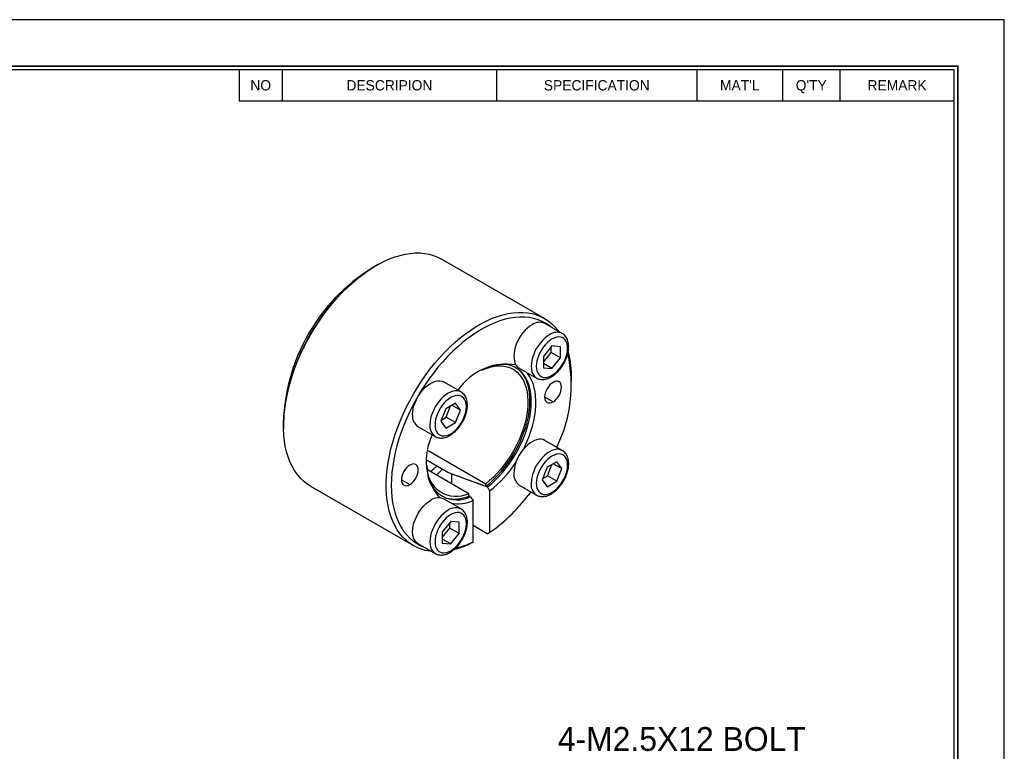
# Model space of a CAD drawing. Header units: millimetres. Extents: x 6797 to 6975, y -766 to -640.
# Tile 3 of 3: x 6893 to 6975, y -701 to -640. Entities that reach past the tile are written whole.
import ezdxf
from ezdxf.enums import TextEntityAlignment as Align

# ---------------------------------------------------------------- set-up
doc = ezdxf.new("R2010")
doc.units = ezdxf.units.MM
doc.header["$LTSCALE"] = 5
doc.layers.add('가는실선', color=1, linetype='Continuous')
doc.layers.add('외형선', color=3, linetype='Continuous')
doc.styles.add('H', font='txt')

# ---------------------------------------------------------------- blocks, each defined once
blk = doc.blocks.new('A4도각')
at = {"layer": '가는실선'}
for p, q in [((196, 203), (196, 198.67)), ((226, 203), (226, 198.67)), ((254, 203), (254, 198.67)), ((266, 203), (266, 198.67)), ((274, 203), (274, 198.67)), ((190, 198.67), (290, 198.67))]:
    blk.add_line(p, q, dxfattribs=at)
at = {"layer": '외형선'}
blk.add_line((190, 203), (190, 198.67), dxfattribs=at)
at = {"layer": '외형선', "color": 0}
blk.add_lwpolyline([(297, 210), (0, 210), (0, 0), (297, 0)], close=True, dxfattribs=at)
at = {"layer": '외형선', "const_width": 0.25}
blk.add_lwpolyline([(290.5, 6.5), (290.5, 203.5), (10, 203.5), (10, 6.5)], close=True, dxfattribs=at)
at = {"layer": '외형선'}
blk.add_lwpolyline([(290, 7), (290, 203), (10.5, 203), (10.5, 7)], close=True, dxfattribs=at)
at = {"color": 3}
for tag, height, p in [('REASONOFREVISIONS', 1.25, (88.5, 15.75)), ('REVISIONER', 1.25, (114.5, 15.75)), ('CHECKER', 1.25, (127.5, 15.75)), ('REVISIONDATE', 1.25, (140.5, 15.75)), ('HEATTREAT', 0.8, (153.5, 14)), ('SCALE', 1.5, (257.25, 10.25)), ('DATE', 1.5, (281.75, 10.25)), ('APRROVEDFINISH', 0.8, (153.5, 8.8))]:
    blk.add_attdef(tag, text='', height=height, dxfattribs=at).set_placement(p, align=Align.MIDDLE_CENTER)
for tag, p in [('필렛', (179.25, 10.9)), ('모따기', (179.25, 8.3))]:
    blk.add_attdef(tag, text='', height=1.15, dxfattribs=at).set_placement(p, align=Align.MIDDLE_LEFT)
at = {"layer": '외형선'}
for s, p in [('NO', (193, 200.83)), ('DESCRIPION', (211, 200.83)), ('SPECIFICATION', (240, 200.83)), ("MAT'L", (260, 200.83)), ("Q'TY", (270, 200.83)), ('REMARK', (282, 200.83))]:
    blk.add_text(s, height=1.444, dxfattribs=at).set_placement(p, align=Align.MIDDLE_CENTER)
for tag, height, p in [('APPROVED', 1.5, (219.75, 30.83)), ('도면타이틀', 5, (265.5, 26.5)), ('CHECKED', 1.5, (219.75, 26.5)), ('DRAWED', 1.5, (219.75, 22.17)), ('도면번호', 2.5, (270.25, 16.75)), ('도면SIZE', 2, (237.76, 11.44))]:
    blk.add_attdef(tag, text='', height=height, dxfattribs=at).set_placement(p, align=Align.MIDDLE_CENTER)

msp = doc.modelspace()

# ---------------------------------------------------------------- linework, layer by layer
at = {"layer": '외형선'}
for p, q in [((6936.8501, -665.179), (6928.2234, -660.1989)), ((6938.3493, -666.4371), (6936.8926, -665.5962)), ((6937.4815, -667.4875), (6936.7745, -668.367)), ((6937.4107, -668.0444), (6937.4107, -667.5756)), ((6938.1885, -667.5507), (6937.4815, -667.4875)), ((6938.1885, -668.4934), (6938.1885, -667.5507)), ((6936.7745, -668.8357), (6937.4107, -668.0444)), ((6936.7745, -668.367), (6936.7745, -669.3097)), ((6938.1885, -668.4934), (6937.4107, -668.0444)), ((6937.4815, -669.3729), (6936.7745, -668.9647)), ((6937.4815, -669.3729), (6938.1885, -668.4934)), ((6934.7328, -669.3375), (6936.1894, -670.1784)), ((6936.7745, -669.3097), (6937.4815, -669.3729)), ((6929.8493, -671.344), (6928.3926, -670.5031)), ((6939.1288, -670.4603), (6939.1288, -670.2153)), ((6929.3897, -672.2851), (6928.5733, -672.7564)), ((6928.6118, -673.4689), (6928.9792, -672.522)), ((6929.7978, -672.8659), (6929.0907, -672.4577)), ((6929.7978, -672.8659), (6929.3897, -672.2851)), ((6936.866, -671.7666), (6937.5731, -672.1748)), ((6928.5733, -672.7564), (6928.1651, -673.8084)), ((6929.3897, -673.9179), (6929.7978, -672.8659)), ((6928.1651, -673.8084), (6928.5733, -674.3892)), ((6928.206, -673.7032), (6928.6118, -673.4689)), ((6928.5733, -674.3892), (6929.3897, -673.9179)), ((6929.3897, -673.9179), (6928.6118, -673.4689)), ((6926.2328, -674.2444), (6927.6894, -675.0853)), ((6938.3493, -676.2525), (6936.8926, -675.4116)), ((6927.099, -676.2655), (6931.9228, -679.0502)), ((6927.0035, -677.0739), (6928.7408, -678.0769)), ((6937.8897, -677.1936), (6937.0733, -677.6649)), ((6937.1118, -678.3774), (6937.4792, -677.4306)), ((6938.2978, -677.7744), (6937.5907, -677.3662)), ((6938.2978, -677.7744), (6937.8897, -677.1936)), ((6927.0325, -677.8599), (6930.5086, -679.8666)), ((6929.0878, -679.0464), (6929.0878, -678.2058)), ((6937.0733, -677.6649), (6936.6651, -678.7169)), ((6937.8897, -678.8264), (6938.2978, -677.7744)), ((6924.8452, -678.7061), (6925.5523, -679.1143)), ((6931.9228, -679.2584), (6931.9228, -679.0502)), ((6934.7328, -679.153), (6936.1894, -679.9939)), ((6936.6651, -678.7169), (6937.0733, -679.2977)), ((6936.706, -678.6117), (6937.1118, -678.3774)), ((6937.0733, -679.2977), (6937.8897, -678.8264)), ((6937.8897, -678.8264), (6937.1118, -678.3774)), ((6917.2243, -679.252), (6925.851, -684.2321)), ((6930.5086, -680.0748), (6930.5086, -679.8666)), ((6932.2698, -683.1186), (6932.2698, -679.6352)), ((6929.8493, -681.1595), (6928.3926, -680.3186)), ((6930.6467, -680.126), (6930.5086, -680.0748)), ((6930.8556, -683.935), (6930.8556, -680.4516)), ((6928.9815, -682.2099), (6928.2745, -683.0894)), ((6928.9107, -682.7668), (6928.9107, -682.298)), ((6929.6885, -682.2731), (6928.9815, -682.2099)), ((6929.6885, -683.2158), (6929.6885, -682.2731)), ((6928.2745, -683.5582), (6928.9107, -682.7668)), ((6928.2745, -683.0894), (6928.2745, -684.0321)), ((6929.6885, -683.2158), (6928.9107, -682.7668)), ((6928.9815, -684.0953), (6929.6885, -683.2158)), ((6932.0577, -683.2421), (6930.8556, -682.5482)), ((6932.0577, -683.2421), (6932.2698, -683.1186)), ((6926.2328, -684.0599), (6927.6894, -684.9008)), ((6928.9815, -684.0953), (6928.2745, -683.6872)), ((6928.2745, -684.0321), (6928.9815, -684.0953))]:
    msp.add_line(p, q, dxfattribs=at)
at = {"layer": '외형선', "flags": 128}
for points in [[(6917.2243, -679.252), (6917.2079, -679.2425), (6916.8988, -679.0404), (6916.6093, -678.8068), (6916.3404, -678.5426), (6916.0931, -678.2486), (6915.8681, -677.9259), (6915.6663, -677.5755), (6915.4884, -677.1986), (6915.3348, -676.7964), (6915.2062, -676.3704), (6915.103, -675.922), (6915.0255, -675.4526), (6914.9739, -674.964), (6914.9486, -674.4576), (6914.9494, -673.9353), (6914.9766, -673.3987), (6915.0298, -672.8498), (6915.1091, -672.2903), (6915.214, -671.7221), (6915.3443, -671.1473), (6915.4995, -670.5676), (6915.6791, -669.985), (6915.8824, -669.4016), (6916.1089, -668.8193), (6916.3577, -668.2401), (6916.6279, -667.6658), (6916.9188, -667.0986), (6917.2292, -666.5401), (6917.5582, -665.9925), (6917.9046, -665.4574), (6918.2673, -664.9367), (6918.645, -664.4322), (6919.0365, -663.9456), (6919.4405, -663.4785), (6919.8555, -663.0325), (6920.2802, -662.609), (6920.7132, -662.2096), (6921.1529, -661.8355), (6921.598, -661.4881), (6922.0468, -661.1685), (6922.4979, -660.8778), (6922.9498, -660.6169), (6923.401, -660.3868), (6923.8498, -660.1882), (6924.2949, -660.0217), (6924.7346, -659.8881), (6925.1676, -659.7876), (6925.5923, -659.7207), (6926.0073, -659.6876), (6926.4112, -659.6883), (6926.8027, -659.7229), (6927.1805, -659.7913), (6927.5431, -659.8932), (6927.8896, -660.0283), (6928.2186, -660.1961), (6928.2234, -660.1989)], [(6927.378, -684.721), (6927.2461, -684.7046), (6926.8693, -684.634), (6926.5077, -684.5299), (6926.1624, -684.3926), (6925.8346, -684.2226), (6925.5255, -684.0205), (6925.236, -683.7869), (6924.9671, -683.5227), (6924.7198, -683.2287), (6924.4948, -682.906), (6924.293, -682.5556), (6924.1151, -682.1787), (6923.9615, -681.7765), (6923.8329, -681.3505), (6923.7297, -680.9021), (6923.6522, -680.4327), (6923.6006, -679.944), (6923.5753, -679.4377), (6923.5761, -678.9153), (6923.6033, -678.3788), (6923.6565, -677.8299), (6923.7358, -677.2704), (6923.8407, -676.7022), (6923.971, -676.1273), (6924.1262, -675.5477), (6924.3058, -674.9651), (6924.5091, -674.3817), (6924.7356, -673.7994), (6924.9844, -673.2202), (6925.2546, -672.6459), (6925.5455, -672.0786), (6925.8559, -671.5202), (6926.1849, -670.9726), (6926.5313, -670.4375), (6926.894, -669.9168), (6927.2717, -669.4123), (6927.6632, -668.9257), (6928.0672, -668.4586), (6928.4822, -668.0126), (6928.9069, -667.5891), (6929.3399, -667.1897), (6929.7796, -666.8156), (6930.2247, -666.4682), (6930.6735, -666.1486), (6931.1246, -665.8579), (6931.5765, -665.597), (6932.0277, -665.3668), (6932.4765, -665.1682), (6932.9216, -665.0018), (6933.3613, -664.8682), (6933.7943, -664.7677), (6934.219, -664.7008), (6934.634, -664.6677), (6935.0379, -664.6684), (6935.4294, -664.703), (6935.8072, -664.7714), (6936.1698, -664.8733), (6936.5163, -665.0084), (6936.8453, -665.1762), (6937.1557, -665.3762), (6937.4465, -665.6077), (6937.7168, -665.8699), (6937.9656, -666.1619), (6938.0371, -666.2569)], [(6937.3545, -665.8628), (6937.2876, -665.8107), (6936.9849, -665.6044), (6936.6633, -665.4304), (6936.3238, -665.2893), (6935.9677, -665.1815), (6935.5961, -665.1076), (6935.2104, -665.0677), (6934.812, -665.062), (6934.4021, -665.0905), (6933.9823, -665.1531), (6933.554, -665.2495), (6933.1188, -665.3795), (6932.6781, -665.5426), (6932.2335, -665.7382), (6931.7866, -665.9656), (6931.3389, -666.2241), (6930.8919, -666.5127), (6930.4473, -666.8304), (6930.0066, -667.1761), (6929.5714, -667.5487), (6929.1431, -667.9467), (6928.7233, -668.3688), (6928.3135, -668.8135), (6927.915, -669.2793), (6927.5293, -669.7645), (6927.1577, -670.2674), (6926.8016, -670.7863), (6926.4621, -671.3194), (6926.1405, -671.8648), (6925.8379, -672.4205), (6925.5553, -672.9847), (6925.2937, -673.5553), (6925.0542, -674.1304), (6924.8374, -674.7079), (6924.6441, -675.2858), (6924.4751, -675.8621), (6924.3309, -676.4349), (6924.212, -677.0019), (6924.1189, -677.5614), (6924.0518, -678.1113), (6924.011, -678.6497), (6923.9967, -679.1748), (6924.0089, -679.6846), (6924.0475, -680.1774), (6924.1124, -680.6514), (6924.2035, -681.1051), (6924.3202, -681.5368), (6924.4624, -681.945), (6924.6294, -682.3283), (6924.8207, -682.6853), (6925.0356, -683.0148), (6925.2734, -683.3156), (6925.5332, -683.5867), (6925.8141, -683.8271), (6926.1151, -684.0361), (6926.4352, -684.2127), (6926.6954, -684.3269)], [(6935.8127, -665.7031), (6935.6134, -665.8333), (6935.4174, -665.9914), (6935.2282, -666.1748), (6935.049, -666.3802), (6934.8829, -666.6043), (6934.7327, -666.8431), (6934.601, -667.0926), (6934.49, -667.3485), (6934.4016, -667.6065), (6934.3374, -667.862), (6934.2984, -668.1108), (6934.2854, -668.3485), (6934.2984, -668.5712), (6934.3374, -668.775), (6934.4016, -668.9564), (6934.49, -669.1123), (6934.601, -669.24), (6934.7327, -669.3374), (6934.7328, -669.3375)], [(6937.2694, -666.544), (6937.07, -666.6742), (6936.874, -666.8323), (6936.6849, -667.0157), (6936.5057, -667.2211), (6936.3396, -667.4452), (6936.1894, -667.684), (6936.0576, -667.9335), (6935.9466, -668.1894), (6935.8583, -668.4474), (6935.794, -668.7029), (6935.7551, -668.9517), (6935.742, -669.1894), (6935.7551, -669.4121), (6935.794, -669.6159), (6935.8583, -669.7973), (6935.9466, -669.9532), (6936.0576, -670.0809), (6936.1894, -670.1783), (6936.191, -670.1793)], [(6937.4815, -669.9489), (6937.6687, -669.8254), (6937.852, -669.6735), (6938.0279, -669.4963), (6938.1926, -669.2974), (6938.3428, -669.0808), (6938.4755, -668.8509), (6938.5879, -668.6126), (6938.6779, -668.3705), (6938.7434, -668.1296), (6938.7833, -667.8948), (6938.7967, -667.6709), (6938.7833, -667.4625), (6938.7434, -667.2738), (6938.6779, -667.1086), (6938.5879, -666.9703), (6938.4755, -666.8618), (6938.3428, -666.7852), (6938.1926, -666.742), (6938.0279, -666.7333), (6937.852, -666.759), (6937.6687, -666.8188), (6937.4815, -666.9114)], [(6937.4815, -666.9114), (6937.2943, -667.0349), (6937.1109, -667.1868), (6936.9351, -667.3641), (6936.7704, -667.563), (6936.6202, -667.7796), (6936.4875, -668.0094), (6936.3751, -668.2478), (6936.2851, -668.4899), (6936.2195, -668.7308), (6936.1797, -668.9656), (6936.1663, -669.1894), (6936.1797, -669.3979), (6936.2195, -669.5866), (6936.2851, -669.7517), (6936.3751, -669.89), (6936.4875, -669.9986), (6936.6202, -670.0752), (6936.7704, -670.1183), (6936.9351, -670.1271), (6937.1109, -670.1013), (6937.2943, -670.0415), (6937.4815, -669.9489)], [(6931.6102, -669.5219), (6931.7193, -669.4724), (6932.0514, -669.342), (6932.3784, -669.2448), (6932.698, -669.1815), (6933.0083, -669.1524), (6933.3073, -669.1578), (6933.5932, -669.1975), (6933.8641, -669.2713), (6934.1184, -669.3789), (6934.3544, -669.5194), (6934.5707, -669.6921), (6934.7659, -669.8957), (6934.9388, -670.1292), (6935.0883, -670.3909), (6935.2134, -670.6792), (6935.3134, -670.9924), (6935.3876, -671.3284), (6935.4356, -671.6852), (6935.4571, -672.0605), (6935.4519, -672.4519), (6935.4201, -672.857), (6935.3619, -673.2732), (6935.2775, -673.6979), (6935.1677, -674.1285), (6935.033, -674.5622), (6934.8743, -674.9963), (6934.6926, -675.4281), (6934.489, -675.8549), (6934.2649, -676.274), (6934.0216, -676.6827), (6933.7607, -677.0785), (6933.4837, -677.4589), (6933.1925, -677.8215), (6932.8889, -678.164), (6932.5747, -678.4843), (6932.252, -678.7803), (6931.9228, -679.0502)], [(6932.0609, -679.3096), (6932.3943, -679.039), (6932.7215, -678.7425), (6933.0404, -678.4218), (6933.3493, -678.0788), (6933.6462, -677.7157), (6933.9294, -677.3345), (6934.1972, -676.9376), (6934.448, -676.5274), (6934.6802, -676.1063), (6934.8925, -675.6767), (6935.0836, -675.2414), (6935.2524, -674.8029), (6935.3978, -674.3638), (6935.519, -673.9268), (6935.6153, -673.4944), (6935.686, -673.0693), (6935.7308, -672.654), (6935.7494, -672.251), (6935.7417, -671.8628), (6935.7077, -671.4915), (6935.6476, -671.1395), (6935.5618, -670.8089), (6935.4508, -670.5016), (6935.3153, -670.2195), (6935.156, -669.9643), (6934.974, -669.7375), (6934.7703, -669.5405), (6934.5462, -669.3744), (6934.3029, -669.2402), (6934.042, -669.1388), (6933.7649, -669.0707), (6933.4735, -669.0363), (6933.1693, -669.036), (6932.8543, -669.0696), (6932.5303, -669.1369), (6932.1992, -669.2376), (6932.1272, -669.2636)], [(6931.9228, -679.2584), (6932.2582, -678.9865), (6932.5874, -678.6885), (6932.9083, -678.3662), (6933.2191, -678.0215), (6933.5179, -677.6564), (6933.8029, -677.2732), (6934.0724, -676.8741), (6934.3248, -676.4616), (6934.5585, -676.0381), (6934.7722, -675.6061), (6934.9647, -675.1683), (6935.1346, -674.7272), (6935.2811, -674.2856), (6935.4032, -673.846), (6935.5002, -673.411), (6935.5715, -672.9834), (6935.6168, -672.5656), (6935.6356, -672.1602), (6935.628, -671.7695), (6935.594, -671.396), (6935.5337, -671.0419), (6935.4475, -670.7092), (6935.336, -670.4), (6935.1998, -670.1161), (6935.0397, -669.8593), (6934.8567, -669.6311), (6934.7653, -669.5362)], [(6935.0952, -676.1395), (6935.1756, -675.9768), (6935.3768, -675.5362), (6935.5563, -675.0917), (6935.7129, -674.6456), (6935.8458, -674.2006), (6935.9543, -673.7591), (6936.0376, -673.3238), (6936.0954, -672.897), (6936.1273, -672.4813), (6936.1332, -672.079), (6936.1129, -671.6924), (6936.0666, -671.3237), (6935.9946, -670.975), (6935.8972, -670.6484), (6935.7751, -670.3456), (6935.629, -670.0684), (6935.4596, -669.8184), (6935.3651, -669.7025)], [(6925.7854, -673.2555), (6925.7984, -673.0177), (6925.8374, -672.769), (6925.9016, -672.5134), (6925.99, -672.2555), (6926.101, -671.9996), (6926.2327, -671.7501), (6926.3829, -671.5113), (6926.549, -671.2872), (6926.7282, -671.0817), (6926.9174, -670.8983), (6927.1134, -670.7402), (6927.3127, -670.61), (6927.5121, -670.51), (6927.708, -670.4419), (6927.8972, -670.4069), (6928.0764, -670.4055), (6928.2425, -670.4377), (6928.3926, -670.5031)], [(6937.5731, -670.5418), (6937.4352, -670.6371), (6937.3025, -670.7601), (6937.1803, -670.9062), (6937.0731, -671.0696), (6936.9852, -671.2441), (6936.9198, -671.423), (6936.8796, -671.5994), (6936.866, -671.7665), (6936.8796, -671.918), (6936.9198, -672.0479), (6936.9852, -672.1514), (6937.0731, -672.2243), (6937.1803, -672.264), (6937.3025, -672.2689), (6937.4352, -672.2388), (6937.5731, -672.1748)], [(6937.5731, -672.1748), (6937.7111, -672.0795), (6937.8437, -671.9565), (6937.966, -671.8104), (6938.0731, -671.647), (6938.1611, -671.4725), (6938.2264, -671.2936), (6938.2666, -671.1172), (6938.2802, -670.9501), (6938.2666, -670.7986), (6938.2264, -670.6687), (6938.1611, -670.5652), (6938.0731, -670.4923), (6937.966, -670.4526), (6937.8437, -670.4477), (6937.7111, -670.4778), (6937.5731, -670.5418)], [(6929.847, -671.3427), (6929.6991, -671.2786), (6929.533, -671.2464), (6929.3538, -671.2478), (6929.1647, -671.2828), (6928.9687, -671.3509), (6928.7694, -671.4509), (6928.57, -671.5811), (6928.374, -671.7392), (6928.1849, -671.9226), (6928.0057, -672.1281), (6927.8396, -672.3522), (6927.6894, -672.591), (6927.5576, -672.8405), (6927.4466, -673.0964), (6927.3583, -673.3543), (6927.294, -673.6099), (6927.2551, -673.8586), (6927.242, -674.0964)], [(6930.2967, -672.5779), (6930.2833, -672.3695), (6930.2434, -672.1807), (6930.1779, -672.0156), (6930.0879, -671.8773), (6929.9755, -671.7687), (6929.8428, -671.6921), (6929.6926, -671.649), (6929.5279, -671.6402), (6929.352, -671.666), (6929.1687, -671.7258), (6928.9815, -671.8184), (6928.7943, -671.9419), (6928.6109, -672.0938), (6928.4351, -672.271), (6928.2704, -672.4699), (6928.1202, -672.6865), (6927.9875, -672.9164), (6927.8751, -673.1547), (6927.7851, -673.3969), (6927.7195, -673.6377), (6927.6797, -673.8725), (6927.6663, -674.0964)], [(6927.6663, -674.0964), (6927.6797, -674.3048), (6927.7195, -674.4935), (6927.7851, -674.6587), (6927.8751, -674.797), (6927.9875, -674.9055), (6928.1202, -674.9821), (6928.2704, -675.0253), (6928.4351, -675.0341), (6928.6109, -675.0083), (6928.7943, -674.9485), (6928.9815, -674.8559), (6929.1687, -674.7324), (6929.352, -674.5805), (6929.5279, -674.4032), (6929.6926, -674.2043), (6929.8428, -673.9877), (6929.9755, -673.7579), (6930.0879, -673.5195), (6930.1779, -673.2774), (6930.2434, -673.0365), (6930.2833, -672.8017), (6930.2967, -672.5779)], [(6936.8926, -675.4116), (6936.7425, -675.3463), (6936.5764, -675.314), (6936.3972, -675.3154), (6936.208, -675.3505), (6936.0121, -675.4186), (6935.8127, -675.5186), (6935.6134, -675.6488), (6935.4174, -675.8069), (6935.2282, -675.9903), (6935.049, -676.1957), (6934.8829, -676.4198), (6934.7327, -676.6586), (6934.601, -676.9081), (6934.49, -677.164), (6934.4016, -677.422), (6934.3374, -677.6775), (6934.2984, -677.9263), (6934.2854, -678.164)], [(6938.347, -676.2513), (6938.1991, -676.1872), (6938.033, -676.1549), (6937.8538, -676.1563), (6937.6647, -676.1914), (6937.4687, -676.2595), (6937.2694, -676.3595), (6937.07, -676.4897), (6936.874, -676.6478), (6936.6849, -676.8312), (6936.5057, -677.0366), (6936.3396, -677.2607), (6936.1894, -677.4995), (6936.0576, -677.749), (6935.9466, -678.0049), (6935.8583, -678.2629), (6935.794, -678.5184), (6935.7551, -678.7672), (6935.742, -679.0049)], [(6938.7967, -677.4864), (6938.7833, -677.278), (6938.7434, -677.0893), (6938.6779, -676.9241), (6938.5879, -676.7858), (6938.4755, -676.6773), (6938.3428, -676.6006), (6938.1926, -676.5575), (6938.0279, -676.5487), (6937.852, -676.5745), (6937.6687, -676.6343), (6937.4815, -676.7269), (6937.2943, -676.8504), (6937.1109, -677.0023), (6936.9351, -677.1796), (6936.7704, -677.3785), (6936.6202, -677.5951), (6936.4875, -677.8249), (6936.3751, -678.0633), (6936.2851, -678.3054), (6936.2195, -678.5463), (6936.1797, -678.7811), (6936.1663, -679.0049)], [(6925.5523, -677.4812), (6925.4144, -677.5766), (6925.2817, -677.6996), (6925.1595, -677.8456), (6925.0523, -678.009), (6924.9644, -678.1835), (6924.899, -678.3624), (6924.8588, -678.5388), (6924.8452, -678.706), (6924.8588, -678.8574), (6924.899, -678.9874), (6924.9644, -679.0908), (6925.0523, -679.1638), (6925.1595, -679.2035), (6925.2817, -679.2084), (6925.4144, -679.1783), (6925.5523, -679.1143)], [(6925.5523, -679.1143), (6925.6903, -679.019), (6925.8229, -678.8959), (6925.9452, -678.7499), (6926.0523, -678.5865), (6926.1402, -678.412), (6926.2056, -678.2331), (6926.2458, -678.0567), (6926.2594, -677.8896), (6926.2458, -677.7381), (6926.2056, -677.6082), (6926.1402, -677.5047), (6926.0523, -677.4317), (6925.9452, -677.3921), (6925.8229, -677.3872), (6925.6903, -677.4173), (6925.5523, -677.4812)], [(6936.1663, -679.0049), (6936.1797, -679.2133), (6936.2195, -679.4021), (6936.2851, -679.5672), (6936.3751, -679.7055), (6936.4875, -679.8141), (6936.6202, -679.8907), (6936.7704, -679.9338), (6936.9351, -679.9426), (6937.1109, -679.9168), (6937.2943, -679.857), (6937.4815, -679.7644), (6937.6687, -679.6409), (6937.852, -679.489), (6938.0279, -679.3118), (6938.1926, -679.1128), (6938.3428, -678.8963), (6938.4755, -678.6664), (6938.5879, -678.428), (6938.6779, -678.1859), (6938.7434, -677.945), (6938.7833, -677.7103), (6938.7967, -677.4864)], [(6927.8361, -677.5546), (6927.5212, -677.854), (6927.3265, -678.0296)], [(6926.2328, -684.0599), (6926.2327, -684.0599), (6926.101, -683.9625), (6925.99, -683.8347), (6925.9016, -683.6788), (6925.8374, -683.4974), (6925.7984, -683.2936), (6925.7854, -683.071), (6925.7984, -682.8332), (6925.8374, -682.5844), (6925.9016, -682.3289), (6925.99, -682.071), (6926.101, -681.8151), (6926.2327, -681.5656), (6926.3829, -681.3267), (6926.549, -681.1027), (6926.7282, -680.8972), (6926.9174, -680.7138), (6927.1134, -680.5557), (6927.3127, -680.4255)], [(6928.7694, -681.2664), (6928.57, -681.3966), (6928.374, -681.5547), (6928.1849, -681.7381), (6928.0057, -681.9436), (6927.8396, -682.1676), (6927.6894, -682.4065), (6927.5576, -682.656), (6927.4466, -682.9119), (6927.3583, -683.1698), (6927.294, -683.4253), (6927.2551, -683.6741), (6927.242, -683.9119), (6927.2551, -684.1345), (6927.294, -684.3383), (6927.3583, -684.5197), (6927.4466, -684.6756), (6927.5576, -684.8034), (6927.6894, -684.9008), (6927.691, -684.9017)], [(6928.9815, -681.6338), (6928.7943, -681.7574), (6928.6109, -681.9093), (6928.4351, -682.0865), (6928.2704, -682.2854), (6928.1202, -682.502), (6927.9875, -682.7318), (6927.8751, -682.9702), (6927.7851, -683.2123), (6927.7195, -683.4532), (6927.6797, -683.688), (6927.6663, -683.9119), (6927.6797, -684.1203), (6927.7195, -684.309), (6927.7851, -684.4742), (6927.8751, -684.6124), (6927.9875, -684.721), (6928.1202, -684.7976), (6928.2704, -684.8408), (6928.4351, -684.8495), (6928.6109, -684.8238), (6928.7943, -684.764), (6928.9815, -684.6714)], [(6928.9815, -684.6714), (6929.1687, -684.5479), (6929.352, -684.3959), (6929.5279, -684.2187), (6929.6926, -684.0198), (6929.8428, -683.8032), (6929.9755, -683.5734), (6930.0879, -683.335), (6930.1779, -683.0929), (6930.2434, -682.852), (6930.2833, -682.6172), (6930.2967, -682.3934), (6930.2833, -682.1849), (6930.2434, -681.9962), (6930.1779, -681.831), (6930.0879, -681.6928), (6929.9755, -681.5842), (6929.8428, -681.5076), (6929.6926, -681.4645), (6929.5279, -681.4557), (6929.352, -681.4815), (6929.1687, -681.5413), (6928.9815, -681.6338)], [(6930.8556, -683.935), (6930.7374, -684.0039), (6930.6435, -684.0585)]]:
    msp.add_lwpolyline(points, dxfattribs=at)
at = {"layer": '외형선'}
for centre, radius, start, end in [((6930.6914, -674.3251), 15.7434, 119.511179, 180.494197), ((6931.967, -675.0614), 17.0785, 126.79171, 173.213666), ((6936.446, -666.592), 1.0914, 65.843242, 125.467216), ((6937.9029, -667.4336), 1.0921, 65.9671, 125.456837), ((6927.2776, -670.7508), 11.8256, 333.738958, 12.763949), ((6930.8199, -670.1293), 8.3094, 359.40699, 14.940023), ((6933.7015, -673.9661), 4.9515, 81.136499, 146.007712), ((6926.8091, -673.388), 1.0323, 172.624547, 236.063273), ((6928.2649, -674.2291), 1.0314, 172.606481, 236.239116), ((6931.8422, -677.116), 4.9146, 153.707286, 219.137302), ((6929.4541, -677.6383), 2.4652, 177.310799, 295.325923), ((6926.2633, -671.9463), 9.7569, 307.996934, 327.197672), ((6929.5088, -677.9118), 2.4896, 184.325615, 297.197897), ((6918.5889, -668.0689), 13.765, 311.983301, 314.876859), ((6935.372, -678.2681), 1.0916, 174.529344, 234.158476), ((6936.7649, -679.1377), 1.0314, 172.606481, 236.239116), ((6923.521, -670.7651), 15.1377, 305.30656, 323.711439), ((6927.946, -681.3144), 1.0914, 65.843242, 125.467216), ((6929.2842, -677.2534), 3.0756, 256.796045, 293.459874), ((6929.5429, -677.4353), 3.2896, 260.952788, 293.519255), ((6929.4029, -682.156), 1.0921, 65.9671, 125.456837), ((6927.3445, -677.1747), 7.6335, 284.707609, 295.605418), ((6927.7075, -677.3381), 7.3096, 283.418893, 295.511114)]:
    msp.add_arc(centre, radius, start, end, dxfattribs=at)
for points, knots in [([(6937.4193, -670.0863), (6937.4552, -670.0648), (6937.5575, -670.0032), (6937.7225, -669.8808), (6937.9099, -669.7137), (6938.087, -669.5253), (6938.2516, -669.3189), (6938.4014, -669.0977), (6938.5344, -668.8648), (6938.6487, -668.6237), (6938.7426, -668.3777), (6938.8145, -668.13), (6938.863, -667.884), (6938.8867, -667.6427), (6938.8844, -667.4095), (6938.8548, -667.1881), (6938.7971, -666.983), (6938.7121, -666.7987), (6938.6008, -666.6411), (6938.4787, -666.5182), (6938.3861, -666.4626), (6938.346, -666.4384)], [0, 0, 0, 0, 0.0296662, 0.0848009, 0.1398061, 0.1946573, 0.2493566, 0.3039513, 0.3585085, 0.4131017, 0.4677854, 0.5226402, 0.5777435, 0.6331569, 0.6888959, 0.7448582, 0.800601, 0.8554878, 0.9088503, 0.9604003, 1, 1, 1, 1]), ([(6936.1928, -670.177), (6936.203, -670.1839), (6936.2616, -670.2233), (6936.3848, -670.2667), (6936.5574, -670.3042), (6936.74, -670.309), (6936.9294, -670.2843), (6937.1247, -670.2287), (6937.2889, -670.1587), (6937.3869, -670.1043), (6937.4193, -670.0863)], [0, 0, 0, 0, 0.0304275, 0.1740285, 0.3172934, 0.4624834, 0.6114265, 0.7648058, 0.9220233, 1, 1, 1, 1]), ([(6930.3846, -672.4554), (6930.3838, -672.414), (6930.3816, -672.2952), (6930.3571, -672.1079), (6930.3015, -671.9017), (6930.2179, -671.716), (6930.1082, -671.5567), (6929.9842, -671.4296), (6929.8888, -671.3709), (6929.8455, -671.3443)], [0, 0, 0, 0, 0.0865115, 0.2485986, 0.4105383, 0.5701208, 0.7253745, 0.8753674, 1, 1, 1, 1]), ([(6927.6932, -675.0851), (6927.7002, -675.0899), (6927.7554, -675.1276), (6927.8747, -675.1704), (6928.0467, -675.2099), (6928.2288, -675.2165), (6928.4178, -675.1936), (6928.6128, -675.1401), (6928.8113, -675.0562), (6929.0099, -674.9428), (6929.205, -674.8021), (6929.3932, -674.6368), (6929.5713, -674.4502), (6929.7372, -674.2453), (6929.8884, -674.0253), (6930.023, -673.7934), (6930.1391, -673.553), (6930.2349, -673.3072), (6930.309, -673.0596), (6930.3594, -672.8133), (6930.3819, -672.6117), (6930.3839, -672.4946), (6930.3846, -672.4554)], [0, 0, 0, 0, 0.0071951, 0.0565314, 0.1057152, 0.155513, 0.2065716, 0.2591523, 0.3130741, 0.3678574, 0.4229994, 0.4780989, 0.5330477, 0.5878417, 0.6425257, 0.6971654, 0.7518357, 0.8065901, 0.8615086, 0.9166692, 0.972136, 1, 1, 1, 1]), ([(6938.8846, -677.3639), (6938.8838, -677.3226), (6938.8816, -677.2037), (6938.8571, -677.0164), (6938.8015, -676.8102), (6938.7179, -676.6246), (6938.6082, -676.4653), (6938.4842, -676.3382), (6938.3888, -676.2794), (6938.3455, -676.2528)], [0, 0, 0, 0, 0.0865115, 0.2485986, 0.4105383, 0.5701208, 0.7253745, 0.8753674, 1, 1, 1, 1]), ([(6936.1932, -679.9936), (6936.2002, -679.9984), (6936.2554, -680.0361), (6936.3747, -680.0789), (6936.5467, -680.1185), (6936.7288, -680.125), (6936.9178, -680.1021), (6937.1128, -680.0486), (6937.3113, -679.9647), (6937.5099, -679.8514), (6937.705, -679.7106), (6937.8932, -679.5454), (6938.0713, -679.3588), (6938.2372, -679.1539), (6938.3884, -678.9339), (6938.523, -678.702), (6938.6391, -678.4615), (6938.7349, -678.2158), (6938.809, -677.9681), (6938.8594, -677.7219), (6938.8819, -677.5203), (6938.8839, -677.4031), (6938.8846, -677.3639)], [0, 0, 0, 0, 0.0071951, 0.0565314, 0.1057152, 0.155513, 0.2065716, 0.2591523, 0.3130741, 0.3678574, 0.4229994, 0.4780989, 0.5330477, 0.5878417, 0.6425257, 0.6971654, 0.7518357, 0.8065901, 0.8615086, 0.9166692, 0.972136, 1, 1, 1, 1]), ([(6929.0878, -678.2058), (6929.6486, -678.4141), (6930.6396, -678.7823), (6931.6306, -679.15), (6932.0609, -679.3096)], [0, 0, 0, 0, 0.5657894, 1, 1, 1, 1]), ([(6932.2698, -679.6352), (6932.2306, -679.5741), (6932.1609, -679.4656), (6932.0913, -679.357), (6932.0609, -679.3096)], [0, 0, 0, 0, 0.56351292, 1, 1, 1, 1]), ([(6930.6467, -680.126), (6930.6855, -680.1865), (6930.7551, -680.295), (6930.8247, -680.4035), (6930.8556, -680.4516)], [0, 0, 0, 0, 0.5565633, 1, 1, 1, 1]), ([(6928.9193, -684.8087), (6928.9552, -684.7872), (6929.0575, -684.7256), (6929.2225, -684.6033), (6929.4099, -684.4362), (6929.587, -684.2477), (6929.7516, -684.0413), (6929.9014, -683.8201), (6930.0344, -683.5873), (6930.1487, -683.3462), (6930.2426, -683.1001), (6930.3145, -682.8525), (6930.363, -682.6064), (6930.3867, -682.3651), (6930.3844, -682.132), (6930.3548, -681.9106), (6930.2971, -681.7054), (6930.2121, -681.5211), (6930.1008, -681.3635), (6929.9787, -681.2407), (6929.8861, -681.185), (6929.846, -681.1608)], [0, 0, 0, 0, 0.0296662, 0.0848009, 0.1398061, 0.1946573, 0.2493566, 0.3039513, 0.3585085, 0.4131017, 0.4677854, 0.5226402, 0.5777435, 0.6331569, 0.6888959, 0.7448582, 0.800601, 0.8554878, 0.9088503, 0.9604003, 1, 1, 1, 1]), ([(6927.6928, -684.8995), (6927.703, -684.9064), (6927.7616, -684.9458), (6927.8848, -684.9891), (6928.0574, -685.0267), (6928.24, -685.0314), (6928.4294, -685.0068), (6928.6247, -684.9512), (6928.7889, -684.8812), (6928.8869, -684.8268), (6928.9193, -684.8087)], [0, 0, 0, 0, 0.0304275, 0.1740285, 0.3172934, 0.4624834, 0.6114265, 0.7648058, 0.9220233, 1, 1, 1, 1])]:
    msp.add_open_spline(points, degree=3, knots=knots, dxfattribs=at)
msp.add_open_spline([(6928.7408, -678.0769), (6929.8281, -678.4809), (6930.8888, -678.8748), (6931.9228, -679.2584)], degree=3, dxfattribs=at)

# ---------------------------------------------------------------- block references
at = {"xscale": 0.6, "yscale": 0.6, "zscale": 0.6}
msp.add_blockref('A4도각', (6797.2406, -766.1183), dxfattribs=at)

# ---------------------------------------------------------------- texts
at = {"layer": '외형선', "color": 3, "insert": (6937.9732, -701.4829), "char_height": 2, "attachment_point": 7, "style": 'H'}
msp.add_mtext('4-M2.5X12 BOLT', dxfattribs=at)

doc.saveas('drawing.dxf')
